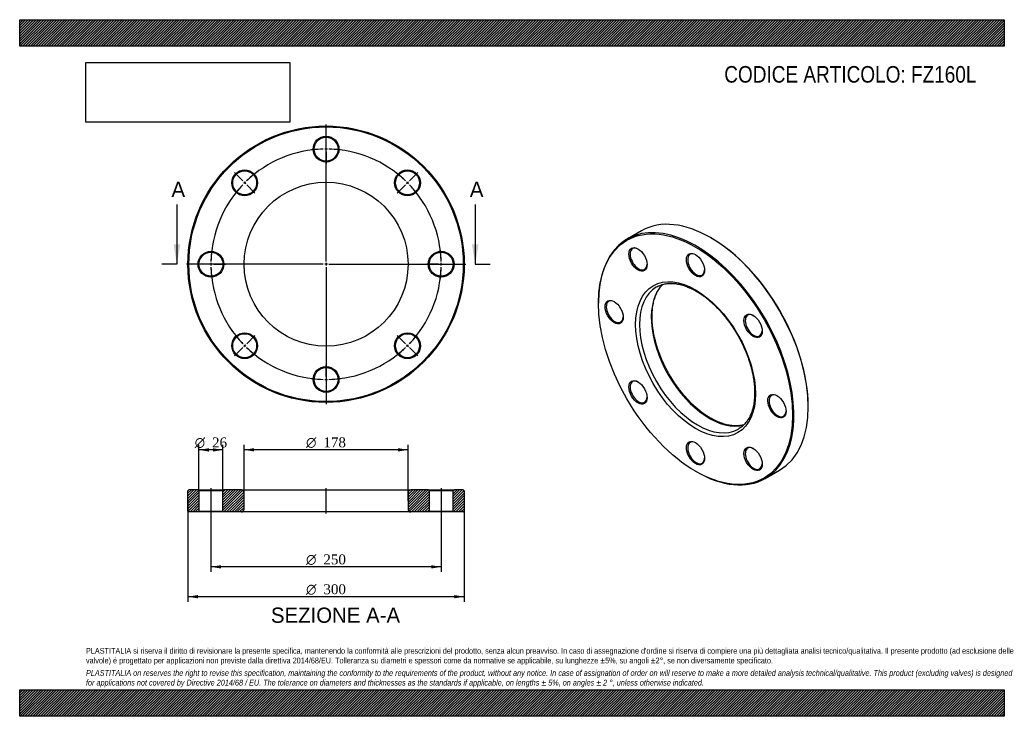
# Model space of a CAD drawing. Header units: millimetres. Extents: x 0 to 1069, y 0 to 756.
import ezdxf
from ezdxf.enums import TextEntityAlignment as Align
from ezdxf.lldxf.tags import DXFTag

# ---------------------------------------------------------------- set-up
doc = ezdxf.new("R2010")
doc.units = ezdxf.units.MM
doc.header["$LTSCALE"] = 3.6
for name, color, linetype in [('Default', 7, 'Continuous'), ('DV2_Default', 7, 'Continuous'), ('DV3_Default', 7, 'Continuous'), ('FZ160L', 7, 'Continuous')]:
    doc.layers.add(name, color=color, linetype=linetype)
doc.styles.add('SEACAD_Solid_Edge_ANSI', font='seans.ttf')
doc.styles.add('SEACAD_Solid_Edge_ANSI1_Symbols', font='semeca1.ttf')
doc.styles.add('SEACAD_Times_New_Roman', font='times.ttf')
tags = doc.linetypes.add('CENTER2', pattern=[28.575, 19.05, -3.175, 3.175, -3.175]).pattern_tags.tags
tags[10:11] = [DXFTag(74, 4), DXFTag(75, 0), DXFTag(340, '0'), DXFTag(46, 0.0), DXFTag(50, 0.0), DXFTag(44, 0.0), DXFTag(45, 0.0)]
tags[8:9] = [DXFTag(74, 4), DXFTag(75, 0), DXFTag(340, '0'), DXFTag(46, 0.0), DXFTag(50, 0.0), DXFTag(44, 0.0), DXFTag(45, 0.0)]
tags[6:7] = [DXFTag(74, 4), DXFTag(75, 0), DXFTag(340, '0'), DXFTag(46, 0.0), DXFTag(50, 0.0), DXFTag(44, 0.0), DXFTag(45, 0.0)]
tags[4:5] = [DXFTag(74, 4), DXFTag(75, 0), DXFTag(340, '0'), DXFTag(46, 0.0), DXFTag(50, 0.0), DXFTag(44, 0.0), DXFTag(45, 0.0)]
picture_1 = doc.add_image_def('image1.jpg', size_in_pixel=(4302, 1260))

# ---------------------------------------------------------------- blocks, each defined once
blk = doc.blocks.new('SE')
at = {"layer": 'FZ160L', "color": 7, "linetype": 'Continuous'}
for p, q in [((675.2, 526.9), (659.6, 517.9)), ((750.9, 519.1), (750.2, 519.5)), ((628.6, 449.3), (628.6, 448.5)), ((856.2, 335.8), (856.2, 336.6)), ((733.9, 266), (734.6, 265.6)), ((809.6, 258.1), (825.2, 267.1))]:
    blk.add_line(p, q, dxfattribs=at)
for centre, major_axis, start_param, end_param in [((750.2, 397), (-75, 129.9), 3.141593, 6.283185), ((734.6, 388), (75, -129.9), 0, 3.926991), ((750.9, 397.4), (74.5, -129), 0.785398, 2.356194), ((672.1, 496.3), (-6.5, 11.3), 0, 3.889233), ((672.1, 496.3), (-6.5, 11.3), 5.535545, 6.283185), ((734.6, 490.1), (-6.5, 11.3), 0, 3.889233), ((734.6, 490.1), (-6.5, 11.3), 5.535545, 6.283185), ((736, 388.9), (-44.5, 77.1), 0, 3.140277), ((748.8, 396.2), (44.5, -77.1), 3.284324, 6.138461), ((736, 388.9), (-44.5, 77.1), 6.279876, 6.283185), ((646.2, 439.1), (-6.5, 11.3), 0, 3.889233), ((646.2, 439.1), (-6.5, 11.3), 5.535545, 6.283185), ((797.1, 424.1), (-6.5, 11.3), 0, 3.889233), ((797.1, 424.1), (-6.5, 11.3), 5.535545, 6.283185), ((672.1, 352), (-6.5, 11.3), 5.535545, 6.283185), ((672.1, 352), (-6.5, 11.3), 0, 3.889233), ((823, 337), (-6.5, 11.3), 0, 3.889233), ((823, 337), (-6.5, 11.3), 5.535545, 6.283185), ((736, 388.9), (-44.5, 77.1), 3.140277, 3.141593), ((734.6, 286), (-6.5, 11.3), 0, 3.889233), ((734.6, 286), (-6.5, 11.3), 5.535545, 6.283185), ((797.1, 279.8), (-6.5, 11.3), 0, 3.889233), ((797.1, 279.8), (-6.5, 11.3), 5.535545, 6.283185), ((734.6, 388), (75, -129.9), 5.497787, 6.283185)]:
    blk.add_ellipse(centre, major_axis=major_axis, ratio=0.57735, start_param=start_param, end_param=end_param, dxfattribs=at)
for centre, major_axis in [((733.9, 387.6), (-74.5, 129)), ((671.4, 495.9), (7, -12.1)), ((733.9, 489.7), (7, -12.1)), ((733.9, 387.6), (46, -79.7)), ((645.5, 438.7), (7, -12.1)), ((796.4, 423.7), (7, -12.1)), ((671.4, 351.5), (7, -12.1)), ((822.3, 336.6), (7, -12.1)), ((733.9, 285.6), (7, -12.1)), ((796.4, 279.4), (7, -12.1))]:
    blk.add_ellipse(centre, major_axis=major_axis, ratio=0.57735, dxfattribs=at)
for points, knots in [([(750.3, 323.7), (749.7, 324), (748.3, 324.8), (745.9, 326.4), (743, 328.3), (740.2, 330.4), (737.3, 332.7), (734.5, 335.1), (731.7, 337.6), (728.9, 340.2), (726.2, 343), (723.6, 345.9), (721, 348.9), (718.4, 352), (715.9, 355.2), (713.5, 358.5), (711.2, 361.8), (708.9, 365.3), (706.7, 368.8), (704.7, 372.3), (702.7, 375.9), (700.8, 379.6), (699, 383.3), (697.3, 387), (695.8, 390.8), (694.3, 394.5), (693, 398.3), (691.8, 402), (690.7, 405.8), (689.8, 409.5), (688.9, 413.2), (688.2, 416.8), (687.7, 420.4), (687.2, 424), (686.9, 427.5), (686.7, 430.9), (686.7, 434.3), (686.8, 437.5), (687, 440.7), (687.3, 443.7), (687.8, 446.7), (688.4, 449.6), (689.1, 452.3), (690, 454.9), (690.9, 457.4), (692, 459.8), (693.2, 462), (694.5, 464.1), (695.9, 466), (697.3, 467.6), (698.1, 468.5), (698.4, 468.8)], [0, 0, 0, 0, 0.010195, 0.0296258, 0.0490635, 0.0685073, 0.0879582, 0.1074165, 0.1268824, 0.1463558, 0.1658363, 0.1853235, 0.2048167, 0.2243153, 0.2438187, 0.263326, 0.2828366, 0.3023497, 0.3218645, 0.3413802, 0.3608961, 0.3804111, 0.3999244, 0.4194352, 0.4389428, 0.4584463, 0.477945, 0.497438, 0.5169248, 0.5364046, 0.5558767, 0.5753406, 0.594796, 0.6142426, 0.6336803, 0.6531095, 0.6725308, 0.6919457, 0.711356, 0.7307645, 0.7501738, 0.7695886, 0.789015, 0.808461, 0.8279362, 0.847452, 0.8670214, 0.8866586, 0.9063774, 0.9261895, 0.9375948, 0.9375948, 0.9375948, 0.9375948]), ([(691.7, 466), (691.8, 466.1), (692.5, 466.5), (694, 467.2), (696.2, 468.1), (698.4, 468.8), (700.7, 469.3), (703.1, 469.7), (705.6, 469.8), (708.1, 469.8), (710.7, 469.7), (713.3, 469.4), (716, 468.9), (718.7, 468.2), (721.5, 467.4), (724.3, 466.4), (727.1, 465.2), (729.9, 463.9), (732.8, 462.4), (735.7, 460.7), (738.5, 458.9), (741.4, 457), (744.3, 454.9), (747.1, 452.7), (749.9, 450.3), (752.7, 447.8), (755.5, 445.2), (758.2, 442.4), (760.9, 439.6), (763.5, 436.6), (766.1, 433.5), (768.5, 430.3), (771, 427), (773.3, 423.7), (775.6, 420.3), (777.8, 416.8), (779.9, 413.2), (781.9, 409.6), (783.8, 405.9), (785.6, 402.2), (787.2, 398.5), (788.8, 394.8), (790.3, 391), (791.6, 387.3), (792.8, 383.5), (793.9, 379.8), (794.9, 376), (795.8, 372.4), (796.5, 368.7), (797.1, 365.1), (797.5, 361.5), (797.9, 358), (798, 354.6), (798.1, 351.2), (798, 348), (797.8, 344.8), (797.5, 341.7), (797.1, 338.7), (796.5, 335.9), (795.8, 333.1), (795, 330.5), (794, 328), (792.9, 325.6), (791.8, 323.3), (790.5, 321.2), (789.1, 319.3), (787.5, 317.4), (785.9, 315.8), (784.2, 314.2), (782.3, 312.9), (781.2, 312.2), (780.5, 311.8)], [0, 0, 0, 0, 0.002273, 0.017433, 0.032586, 0.047702, 0.062761, 0.077749, 0.092662, 0.107503, 0.122278, 0.136998, 0.151672, 0.166312, 0.180925, 0.195519, 0.210102, 0.224678, 0.23925, 0.253823, 0.268397, 0.282974, 0.297556, 0.312143, 0.326735, 0.341333, 0.355937, 0.370546, 0.385161, 0.39978, 0.414403, 0.429029, 0.443659, 0.458291, 0.472925, 0.487561, 0.502197, 0.516834, 0.531469, 0.546104, 0.560737, 0.575368, 0.589995, 0.604619, 0.619239, 0.633855, 0.648465, 0.663069, 0.677668, 0.69226, 0.706845, 0.721424, 0.735996, 0.750562, 0.765124, 0.779681, 0.794237, 0.808793, 0.823353, 0.837921, 0.852503, 0.867105, 0.881737, 0.896408, 0.911128, 0.925908, 0.940757, 0.955681, 0.970681, 0.985751, 1, 1, 1, 1]), ([(786.4, 316.3), (785.7, 316.1), (784.3, 315.8), (782, 315.4), (779.6, 315.2), (777.1, 315.2), (774.5, 315.3), (771.9, 315.6), (769.2, 316.1), (766.5, 316.8), (763.7, 317.6), (760.9, 318.6), (758.1, 319.7), (755.3, 321), (752.6, 322.4), (751, 323.2), (750.3, 323.7)], [0.1424664, 0.1424664, 0.1424664, 0.1424664, 0.1985985, 0.2627445, 0.3265703, 0.3900833, 0.453312, 0.5162967, 0.5790819, 0.6417109, 0.7042232, 0.7666526, 0.8290273, 0.8913699, 0.9536979, 1, 1, 1, 1])]:
    blk.add_open_spline(points, degree=3, knots=knots, dxfattribs=at)
blk = doc.blocks.new('SE1')
at = {"layer": 'Default', "color": 7, "linetype": 'CENTER2'}
for start, end in [(91.3751, 133.6249), (46.3751, 88.6249), (136.3751, 178.6249), (1.3751, 43.6249), (181.3751, 223.6249), (316.3751, 358.6249), (226.3751, 268.6249), (271.3751, 313.6249)]:
    blk.add_arc((332.7, 490.6), 125, start, end, dxfattribs=at)
at = {"layer": 'DV2_Default', "color": 7, "linetype": 'CENTER2'}
for p, q in [((332.7, 493.6), (332.7, 642.3)), ((332.7, 618.6), (332.7, 631.3)), ((332.7, 614.1), (332.7, 617.1)), ((332.7, 612.6), (332.7, 599.8)), ((242.2, 581.1), (233.2, 590.1)), ((423.2, 581.1), (432.2, 590.1)), ((245.4, 577.9), (243.3, 580)), ((420.1, 577.9), (422.2, 580)), ((246.5, 576.8), (255.5, 567.8)), ((419, 576.8), (410, 567.8)), ((332.7, 492.1), (332.7, 489.1)), ((329.7, 490.6), (181, 490.6)), ((204.7, 490.6), (192, 490.6)), ((209.2, 490.6), (206.2, 490.6)), ((210.7, 490.6), (223.5, 490.6)), ((334.2, 490.6), (331.2, 490.6)), ((332.7, 487.6), (332.7, 338.8)), ((335.7, 490.6), (484.5, 490.6)), ((454.7, 490.6), (442, 490.6)), ((454.7, 490.6), (443, 490.6)), ((456.2, 490.6), (459.2, 490.6)), ((456.2, 490.6), (459.2, 490.6)), ((460.7, 490.6), (472.5, 490.6)), ((460.7, 490.6), (473.5, 490.6)), ((246.5, 404.3), (255.5, 413.3)), ((419, 404.3), (410, 413.3)), ((242.2, 400.1), (233.2, 391.1)), ((245.4, 403.3), (243.3, 401.1)), ((420.1, 403.3), (422.2, 401.1)), ((423.2, 400.1), (432.2, 391.1)), ((332.7, 368.6), (332.7, 381.3)), ((332.7, 367.1), (332.7, 364.1)), ((332.7, 362.6), (332.7, 349.8))]:
    blk.add_line(p, q, dxfattribs=at)
for start, end in [(91.3751, 97.2193), (89.3125, 90.6875), (82.7807, 88.6249), (127.7807, 133.6249), (46.3751, 52.2193), (134.3125, 135.6875), (44.3125, 45.6875), (136.3751, 142.2193), (37.7807, 43.6249), (172.7807, 178.6249), (1.3751, 7.2193), (1.3751, 6.7609), (179.3125, 180.6875), (359.3125, 0.6875), (359.3125, 0.6875), (181.3751, 187.2193), (352.7807, 358.6249), (353.2391, 358.6249), (217.7807, 223.6249), (316.3751, 322.2193), (224.3125, 225.6875), (226.3751, 232.2193), (307.7807, 313.6249), (314.3125, 315.6875), (262.7807, 268.6249), (269.3125, 270.6875), (271.3751, 277.2193)]:
    blk.add_arc((332.7, 490.6), 125, start, end, dxfattribs=at)
at = {"layer": 'FZ160L', "color": 7, "linetype": 'Continuous'}
for centre, radius in [((332.7, 490.6), 150), ((332.7, 490.6), 149), ((332.7, 615.6), 14), ((332.7, 615.6), 13), ((244.3, 579), 14), ((244.3, 579), 13), ((421.1, 579), 14), ((421.1, 579), 13), ((332.7, 490.6), 89), ((207.7, 490.6), 14), ((207.7, 490.6), 13), ((457.7, 490.6), 14), ((457.7, 490.6), 13), ((244.3, 402.2), 14), ((244.3, 402.2), 13), ((421.1, 402.2), 14), ((421.1, 402.2), 13), ((332.7, 365.6), 14), ((332.7, 365.6), 13)]:
    blk.add_circle(centre, radius, dxfattribs=at)
blk = doc.blocks.new('SE3')
at = {"color": 7, "linetype": 'Continuous', "style": 'SEACAD_Solid_Edge_ANSI'}
blk.add_text('A', height=16.6, dxfattribs=at).set_placement((164.8, 580.2), align=Align.TOP_LEFT)
blk = doc.blocks.new('SE4')
at = {"color": 7, "linetype": 'Continuous', "style": 'SEACAD_Solid_Edge_ANSI'}
blk.add_text('A', height=16.6, dxfattribs=at).set_placement((488.8, 580.2), align=Align.TOP_LEFT)
blk = doc.blocks.new('SEANNOT_GROUP')
at = {"linetype": 'Continuous'}
blk.add_hatch(color=7, dxfattribs=at).paths.add_polyline_path([(167.1, 512.2), (170.7, 490.6), (174.3, 512.2)])
at = {"color": 7, "linetype": 'Continuous'}
blk.add_lwpolyline([(170.7, 555.4), (170.7, 490.6)], dxfattribs=at)
blk = doc.blocks.new('SEANNOT_GROUP1')
at = {"linetype": 'Continuous'}
blk.add_hatch(color=7, dxfattribs=at).paths.add_polyline_path([(491.1, 512.2), (494.7, 490.6), (498.3, 512.2)])
at = {"color": 7, "linetype": 'Continuous'}
blk.add_lwpolyline([(494.7, 555.4), (494.7, 490.6)], dxfattribs=at)
blk = doc.blocks.new('SE2')
at = {"layer": 'Default', "color": 7, "linetype": 'CENTER2'}
for p, q in [((170.7, 490.6), (154.5, 490.6)), ((494.7, 490.6), (510.9, 490.6))]:
    blk.add_line(p, q, dxfattribs=at)
at = {"layer": 'Default'}
for name in ['SE3', 'SE4', 'SEANNOT_GROUP', 'SEANNOT_GROUP1']:
    blk.add_blockref(name, (0, 0), dxfattribs=at)
blk = doc.blocks.new('SE5')
at = {"layer": 'FZ160L', "linetype": 'Continuous'}
h = blk.add_hatch(dxfattribs=at)
h.set_pattern_fill('LINE', scale=0.62992, angle=45, style=0)
h.paths.add_polyline_path([(193.7, 245.8), (183.7, 245.8), (182.7, 244.8), (182.7, 222.8), (183.7, 221.8), (193.7, 221.8), (194.7, 222.8), (194.7, 244.8)])
h = blk.add_hatch(dxfattribs=at)
h.set_pattern_fill('LINE', scale=0.62992, angle=45, style=0)
edge = h.paths.add_edge_path()
edge.add_line((221.7, 221.8), (240.7, 221.8))
edge.add_arc((240.7, 224.8), 3, 270, 360)
edge.add_line((243.7, 224.8), (243.7, 242.8))
edge.add_arc((240.7, 242.8), 3, 0, 90)
edge.add_line((240.7, 245.8), (221.7, 245.8))
edge.add_line((221.7, 245.8), (220.7, 244.8))
edge.add_line((220.7, 244.8), (220.7, 222.8))
edge.add_line((220.7, 222.8), (221.7, 221.8))
h = blk.add_hatch(dxfattribs=at)
h.set_pattern_fill('LINE', scale=0.62992, angle=45, style=0)
edge = h.paths.add_edge_path()
edge.add_line((444.7, 222.8), (444.7, 244.8))
edge.add_line((444.7, 244.8), (443.7, 245.8))
edge.add_line((443.7, 245.8), (424.7, 245.8))
edge.add_arc((424.7, 242.8), 3, 90, 180)
edge.add_line((421.7, 242.8), (421.7, 224.8))
edge.add_arc((424.7, 224.8), 3, 180, 270)
edge.add_line((424.7, 221.8), (443.7, 221.8))
edge.add_line((443.7, 221.8), (444.7, 222.8))
h = blk.add_hatch(dxfattribs=at)
h.set_pattern_fill('LINE', scale=0.62992, angle=45, style=0)
h.paths.add_polyline_path([(470.7, 244.8), (470.7, 222.8), (471.7, 221.8), (481.7, 221.8), (482.7, 222.8), (482.7, 244.8), (481.7, 245.8), (471.7, 245.8)])
at = {"layer": 'DV3_Default', "color": 7, "linetype": 'CENTER2'}
for p, q in [((207.7, 247.6), (207.7, 220.1)), ((332.7, 220.1), (332.7, 247.6)), ((457.7, 247.6), (457.7, 220.1))]:
    blk.add_line(p, q, dxfattribs=at)
at = {"layer": 'FZ160L', "color": 7, "linetype": 'Continuous'}
for p, q in [((183.7, 245.8), (182.7, 244.8)), ((182.7, 222.8), (182.7, 244.8)), ((193.7, 245.8), (183.7, 245.8)), ((193.7, 245.8), (221.7, 245.8)), ((193.7, 245.8), (194.7, 244.8)), ((220.7, 244.8), (194.7, 244.8)), ((194.7, 244.8), (194.7, 222.8)), ((220.7, 244.8), (221.7, 245.8)), ((220.7, 222.8), (220.7, 244.8)), ((240.7, 245.8), (221.7, 245.8)), ((240.7, 245.8), (424.7, 245.8)), ((243.7, 224.8), (243.7, 242.8)), ((421.7, 242.8), (421.7, 224.8)), ((443.7, 245.8), (424.7, 245.8)), ((443.7, 245.8), (471.7, 245.8)), ((443.7, 245.8), (444.7, 244.8)), ((470.7, 244.8), (444.7, 244.8)), ((444.7, 244.8), (444.7, 222.8)), ((470.7, 244.8), (471.7, 245.8)), ((470.7, 222.8), (470.7, 244.8)), ((481.7, 245.8), (471.7, 245.8)), ((482.7, 244.8), (481.7, 245.8)), ((482.7, 244.8), (482.7, 222.8)), ((182.7, 222.8), (183.7, 221.8)), ((193.7, 221.8), (183.7, 221.8)), ((194.7, 222.8), (193.7, 221.8)), ((221.7, 221.8), (193.7, 221.8)), ((194.7, 222.8), (220.7, 222.8)), ((221.7, 221.8), (220.7, 222.8)), ((240.7, 221.8), (221.7, 221.8)), ((424.7, 221.8), (240.7, 221.8)), ((443.7, 221.8), (424.7, 221.8)), ((444.7, 222.8), (443.7, 221.8)), ((471.7, 221.8), (443.7, 221.8)), ((444.7, 222.8), (470.7, 222.8)), ((471.7, 221.8), (470.7, 222.8)), ((481.7, 221.8), (471.7, 221.8)), ((481.7, 221.8), (482.7, 222.8))]:
    blk.add_line(p, q, dxfattribs=at)
for centre, start, end in [((240.7, 242.8), 0, 90), ((424.7, 242.8), 90, 180), ((240.7, 224.8), 270, 0), ((424.7, 224.8), 180, 270)]:
    blk.add_arc(centre, 3, start, end, dxfattribs=at)
blk = doc.blocks.new('GDimGGroup')
at = {"layer": 'Default', "linetype": 'Continuous'}
for points in [[(205.5, 290.9), (194.7, 289.1), (205.5, 287.3)], [(209.9, 290.9), (209.9, 287.3), (220.7, 289.1)]]:
    blk.add_hatch(color=7, dxfattribs=at).paths.add_polyline_path(points)
at = {"layer": 'Default', "color": 7, "linetype": 'Continuous'}
for p, q in [((194.7, 244.8), (194.7, 294.5)), ((220.7, 289.1), (194.7, 289.1)), ((220.7, 244.8), (220.7, 294.5))]:
    blk.add_line(p, q, dxfattribs=at)
for s, style, p in [('O', 'SEACAD_Solid_Edge_ANSI1_Symbols', (190.1, 302.6)), ('26', 'SEACAD_Times_New_Roman', (208.9, 302.6))]:
    blk.add_text(s, height=10.8, dxfattribs=dict(at, style=style)).set_placement(p, align=Align.TOP_LEFT)
blk = doc.blocks.new('GDimGGroup1')
at = {"layer": 'Default', "linetype": 'Continuous'}
for points in [[(218.5, 160.4), (218.5, 164), (207.7, 162.2)], [(446.9, 160.4), (457.7, 162.2), (446.9, 164)]]:
    blk.add_hatch(color=7, dxfattribs=at).paths.add_polyline_path(points)
at = {"layer": 'Default', "color": 7, "linetype": 'Continuous'}
for p, q in [((207.7, 221.8), (207.7, 156.8)), ((457.7, 221.8), (457.7, 156.8)), ((457.7, 162.2), (207.7, 162.2))]:
    blk.add_line(p, q, dxfattribs=at)
for s, style, p in [('O', 'SEACAD_Solid_Edge_ANSI1_Symbols', (311, 175.7)), ('250', 'SEACAD_Times_New_Roman', (329.8, 175.7))]:
    blk.add_text(s, height=10.8, dxfattribs=dict(at, style=style)).set_placement(p, align=Align.TOP_LEFT)
blk = doc.blocks.new('GDimGGroup2')
at = {"layer": 'Default', "linetype": 'Continuous'}
for points in [[(254.5, 291), (243.7, 289.2), (254.5, 287.4)], [(410.9, 291), (410.9, 287.4), (421.7, 289.2)]]:
    blk.add_hatch(color=7, dxfattribs=at).paths.add_polyline_path(points)
at = {"layer": 'Default', "color": 7, "linetype": 'Continuous'}
for p, q in [((243.7, 233.8), (243.7, 294.6)), ((421.7, 289.2), (243.7, 289.2)), ((421.7, 233.8), (421.7, 294.6))]:
    blk.add_line(p, q, dxfattribs=at)
for s, style, p in [('O', 'SEACAD_Solid_Edge_ANSI1_Symbols', (311, 302.7)), ('178', 'SEACAD_Times_New_Roman', (329.8, 302.7))]:
    blk.add_text(s, height=10.8, dxfattribs=dict(at, style=style)).set_placement(p, align=Align.TOP_LEFT)
blk = doc.blocks.new('GDimGGroup3')
at = {"layer": 'Default', "linetype": 'Continuous'}
for points in [[(193.5, 128), (193.5, 131.6), (182.7, 129.8)], [(471.9, 128), (482.7, 129.8), (471.9, 131.6)]]:
    blk.add_hatch(color=7, dxfattribs=at).paths.add_polyline_path(points)
at = {"layer": 'Default', "color": 7, "linetype": 'Continuous'}
for p, q in [((182.7, 233.8), (182.7, 124.4)), ((482.7, 233.8), (482.7, 124.4)), ((482.7, 129.8), (182.7, 129.8))]:
    blk.add_line(p, q, dxfattribs=at)
for s, style, p in [('O', 'SEACAD_Solid_Edge_ANSI1_Symbols', (311, 143.3)), ('300', 'SEACAD_Times_New_Roman', (329.8, 143.3))]:
    blk.add_text(s, height=10.8, dxfattribs=dict(at, style=style)).set_placement(p, align=Align.TOP_LEFT)

msp = doc.modelspace()

# ---------------------------------------------------------------- hatches: boundary and pattern name
at = {"layer": 'Default', "linetype": 'Continuous'}
h = msp.add_hatch(dxfattribs=at)
h.set_pattern_fill('LINE', scale=0.629921, angle=45, style=0)
h.paths.add_polyline_path([(1069.2, 727.2), (1069.2, 756), (0, 756), (0, 727.2)])
for points in [[(1069.2, 727.2), (1069.2, 756), (0, 756), (0, 727.2)], [(1069.2, 0), (1069.2, 28.8), (0, 28.8), (0, 0)]]:
    msp.add_hatch(color=7, dxfattribs=at).paths.add_polyline_path(points)
h = msp.add_hatch(dxfattribs=at)
h.set_pattern_fill('LINE', scale=0.629921, angle=45, style=0)
h.paths.add_polyline_path([(1069.2, 0), (1069.2, 28.8), (0, 28.8), (0, 0)])

# ---------------------------------------------------------------- linework, layer by layer
at = {"layer": 'Default', "color": 7, "linetype": 'Continuous'}
for p, q in [((0, 756), (1069.2, 756)), ((0, 727.2), (0, 756)), ((1069.2, 756), (1069.2, 727.2)), ((1069.2, 727.2), (0, 727.2)), ((0, 28.8), (1069.2, 28.8)), ((0, 0), (0, 28.8)), ((1069.2, 28.8), (1069.2, 0)), ((1069.2, 0), (0, 0))]:
    msp.add_line(p, q, dxfattribs=at)

# ---------------------------------------------------------------- block references
at = {"layer": 'Default'}
for name in ['SE1', 'SE2', 'SE', 'GDimGGroup', 'GDimGGroup2', 'SE5', 'GDimGGroup3', 'GDimGGroup1']:
    msp.add_blockref(name, (0, 0), dxfattribs=at)

# ---------------------------------------------------------------- texts
at = {"layer": 'Default', "color": 7, "linetype": 'Continuous', "style": 'SEACAD_Solid_Edge_ANSI'}
msp.add_text('SEZIONE A-A', height=16.56, dxfattribs=at).set_placement((272.8, 118), align=Align.TOP_LEFT)
at = {"layer": 'Default', "attachment_point": 1}
for s, insert, char_height, width in [('{\\fArial Narrow|b0||i0||c0|p34;\\C7;\\H18.;\\W1.;CODICE ARTICOLO: FZ160L}', (765.1, 705.7), 18, 285.479), ("{\\fArial Narrow|b0||i0||c0|p34;\\C7;\\H6.3;\\W1.;PLASTITALIA si riserva il diritto di revisionare la presente specifica, mantenendo la conformità alle prescrizioni del prodotto, senza alcun preavviso. In caso di assegnazione d'ordine si riserva di compiere una più dettagliata analisi tecnico/qualitativa. Il presente prodotto (ad esclusione delle \\P}{\\fArial Narrow|b0||i0||c0|p34;\\C7;\\H6.3;\\W1.;valvole) è progettato per applicazioni non previste dalla direttiva 2014/68/EU. Tolleranza su diametri e spessori come da normative se applicabile, su lunghezze ±5%, su angoli ±2°, se non diversamente specificato.\\P}{\\fArial Narrow|b0||i0||c0|p34;\\C7;\\H1.8;\\W1.;   \\P}{\\fArial Narrow|b0||i1||c0|p34;\\C7;\\H6.3;\\W1.;PLASTITALIA on reserves the right to revise this specification, maintaining the conformity to the requirements of the product, without any notice. In case of assignation of order on will reserve to make a more detailed analysis technical/qualitative. This product (excluding valves) is designed \\P}{\\fArial Narrow|b0||i1||c0|p34;\\C7;\\H6.3;\\W1.;for applications not covered by Directive 2014/68 / EU. The tolerance on diameters and thicknesses as the standards if applicable, on lengths ± 5%, on angles ± 2 °, unless otherwise indicated.\\P}", (72, 74.2), 6.3, 925.2)]:
    msp.add_mtext(s, dxfattribs=dict(at, insert=insert, char_height=char_height, width=width))

# ---------------------------------------------------------------- pictures from other files: only their frames are drawn
image = msp.add_image(picture_1, insert=(72, 644.8), size_in_units=(221.2, 64.8))
image.dxf.flags = 7

doc.saveas('drawing.dxf')
